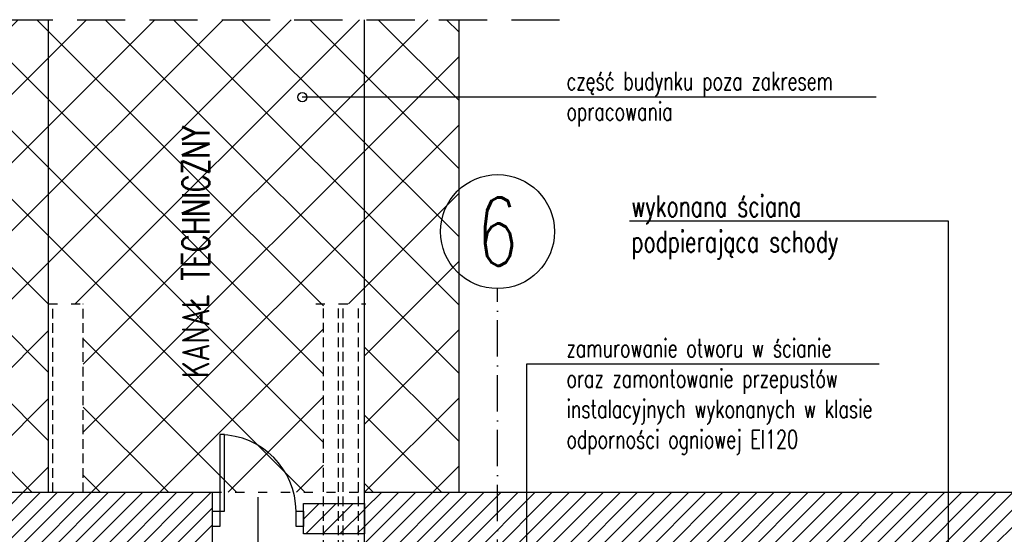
# Model space of a CAD drawing. Header units: millimetres. Extents: x 167273 to 188273, y -125105 to -88145.
# Tile 192 of 210: x 173157 to 173804, y -91174 to -90835. Entities that reach past the tile are written whole.
import ezdxf

# ---------------------------------------------------------------- set-up
doc = ezdxf.new("R2010")
doc.units = ezdxf.units.MM
for name, pattern in [('ACAD_ISO03W100', [30, 12, -18]), ('ACAD_ISO10W100', [18, 12, -3, 0, -3]), ('HIDDEN', [9.525, 6.35, -3.175])]:
    doc.linetypes.add(name, pattern=pattern)
doc.layers.add('!_zmiany', color=7, linetype='Continuous', true_color=0xfa7d00)
for name, color, linetype in [('a-op_drzwi', 40, 'Continuous'), ('a-op_leader', 9, 'Continuous'), ('a-op_text', 9, 'Continuous'), ('a-osie', 1, 'ACAD_ISO10W100'), ('a-poziomy', 9, 'Continuous'), ('b-drzwi', 6, 'Continuous'), ('b-przerywana1', 9, 'ACAD_ISO03W100'), ('b-ściany', 2, 'Continuous'), ('h-hatch', 8, 'Continuous')]:
    doc.layers.add(name, color=color, linetype=linetype)
doc.styles.add('PPAB_100', font='romans.shx', dxfattribs={"width": 0.7, "height": 12})
pattern_1 = [(45, (0, -5000), (-5.61266008, 5.61266008), [])]

msp = doc.modelspace()

# ---------------------------------------------------------------- hatches: boundary and pattern name
at = {"layer": 'h-hatch'}
h = msp.add_hatch(dxfattribs=at)
h.set_pattern_fill('NET', color=256, scale=10, angle=45, style=0)
h.set_pattern_definition([(45, (0, -5000), (-22.4506403, 22.4506403), []), (135, (0, -5000), (-22.4506403, -22.4506403), [])])
h.paths.add_polyline_path([(173383.44, -90834.89), (173175.44, -90834.89), (173175.44, -91021.89), (173198.44, -91021.89), (173198.44, -91145.89), (173283.44, -91145.89), (173356.38, -91145.89), (173356.38, -91021.89), (173383.44, -91021.89)])
h.paths.add_polyline_path([(173445.44, -90834.89), (173383.44, -90834.89), (173383.44, -91145.89), (173445.44, -91145.89)])
h.paths.add_polyline_path([(173175.44, -90834.89), (173115.44, -90834.89), (173115.44, -91145.89), (173175.44, -91145.89)])
h = msp.add_hatch(dxfattribs=at)
h.set_pattern_fill('ANSI31', color=256, scale=2.5, style=0)
h.set_pattern_definition(pattern_1)
h.paths.add_polyline_path([(173283.44, -91168.39), (173283.38, -91168.39), (173283.38, -91158.39), (173283.44, -91158.39), (173283.44, -91145.89), (173175.44, -91145.89), (173115.44, -91145.89), (173087.94, -91145.89), (173087.94, -91190.89), (173188.44, -91190.89), (173188.44, -91210.89), (173203.44, -91210.89), (173203.44, -91190.89), (173283.44, -91190.89)])
h.paths.add_polyline_path([(173087.94, -91145.89), (172706.94, -91145.89), (172706.94, -91190.89), (173087.94, -91190.89)])
h.paths.add_polyline_path([(172706.94, -91145.89), (172492.44, -91145.89), (172492.44, -91190.89), (172706.94, -91190.89)])
h = msp.add_hatch(dxfattribs=at)
h.set_pattern_fill('ANSI31', color=256, scale=2.5, style=0)
h.set_pattern_definition(pattern_1)
h.paths.add_polyline_path([(175326.44, -91145.89), (174965.78, -91145.89), (174998.93, -91198.27), (175009.44, -91198.36), (175326.44, -91199.77)])
h.paths.add_polyline_path([(173489.9, -91145.89), (173445.44, -91145.89), (173383.44, -91145.89), (173383.44, -91191.13), (173489.9, -91191.6)])
h.paths.add_polyline_path([(174965.78, -91145.89), (173489.9, -91145.89), (173489.9, -91191.6), (174994.44, -91198.23), (174998.93, -91198.27)])
h = msp.add_hatch(dxfattribs=at)
h.set_pattern_fill('ANSI31', color=256, scale=2.5, style=0)
h.set_pattern_definition(pattern_1)
h.paths.add_polyline_path([(173343.38, -91153.39), (173343.38, -91173.39), (173356.38, -91173.39), (173356.38, -91153.39)])
h.paths.add_polyline_path([(173366.38, -91153.39), (173356.38, -91153.39), (173356.38, -91173.39), (173366.38, -91173.39)])
h.paths.add_polyline_path([(173369.38, -91153.39), (173366.38, -91153.39), (173366.38, -91173.39), (173369.38, -91173.39)])
h.paths.add_polyline_path([(173379.38, -91153.39), (173369.38, -91153.39), (173369.38, -91173.39), (173379.38, -91173.39)])
h.paths.add_polyline_path([(173383.38, -91153.39), (173379.38, -91153.39), (173379.38, -91173.39), (173383.38, -91173.39)])

# ---------------------------------------------------------------- linework, layer by layer
at = {"layer": '!_zmiany'}
msp.add_lwpolyline([(173557.67, -90967.19), (173767.38, -90967.19), (173767.38, -91248.64)], dxfattribs=at)
at = {"layer": 'a-op_drzwi'}
msp.add_line((173313.38, -91207.56), (173313.38, -91149.23), dxfattribs=at)
at = {"layer": 'a-op_leader'}
for p, q in [((173115.44, -91145.89), (173175.44, -91145.89)), ((173383.44, -91145.89), (173445.44, -91145.89))]:
    msp.add_line(p, q, dxfattribs=at)
for points in [[(173719.96, -90885.91), (173342.49, -90885.91)], [(173722.07, -91061.69), (173489.9, -91061.69), (173489.9, -91203.7)]]:
    msp.add_lwpolyline(points, dxfattribs=at)
msp.add_circle((173342.49, -90885.91), 3, dxfattribs=at)
at = {"layer": 'a-osie', "ltscale": 2}
msp.add_line((173470.94, -92211.89), (173470.94, -91011.89), dxfattribs=at)
at = {"layer": 'a-osie', "linetype": 'Continuous'}
msp.add_circle((173470.94, -90974.39), 37.5, dxfattribs=at)
at = {"layer": 'b-drzwi'}
for points in [[(173288.38, -91158.39), (173291.38, -91158.39), (173291.38, -91107.89), (173288.38, -91107.89)], [(173288.38, -91168.39), (173283.38, -91168.39), (173283.38, -91158.39), (173288.38, -91158.39)], [(173343.38, -91168.39), (173338.38, -91168.39), (173338.38, -91158.39), (173343.38, -91158.39)]]:
    msp.add_lwpolyline(points, close=True, dxfattribs=at)
msp.add_arc((173287.77, -91158.65), 50.62, 0.2378, 89.32444, dxfattribs=at)
at = {"layer": 'b-przerywana1', "ltscale": 0.5}
for p, q in [((173175.44, -91021.89), (173203.44, -91021.89)), ((173351.38, -91021.89), (173384.38, -91021.89)), ((173283.44, -91145.89), (173383.44, -91145.89))]:
    msp.add_line(p, q, dxfattribs=at)
at = {"layer": 'b-przerywana1', "linetype": 'HIDDEN', "ltscale": 5}
msp.add_lwpolyline([(173051.44, -90834.89), (173512.44, -90834.89)], dxfattribs=at)
at = {"layer": 'b-ściany'}
for p, q in [((173175.44, -90834.89), (173175.44, -91145.89)), ((173383.44, -91191.13), (173383.44, -90834.89)), ((173445.44, -90834.89), (173445.44, -91145.89)), ((173175.44, -91145.89), (173283.44, -91145.89)), ((173283.44, -91190.89), (173283.44, -91145.89)), ((173445.44, -91145.89), (176938.64, -91145.89))]:
    msp.add_line(p, q, dxfattribs=at)
msp.add_lwpolyline([(173383.38, -91173.39), (173343.38, -91173.39), (173343.38, -91153.39), (173383.38, -91153.39)], close=True, dxfattribs=at)
at = {"layer": 'h-hatch', "linetype": 'HIDDEN'}
for p, q in [((173178.44, -91145.89), (173178.44, -91021.89)), ((173198.44, -91145.89), (173198.44, -91021.89)), ((173356.38, -91421.89), (173356.38, -91021.89)), ((173366.38, -91421.89), (173366.38, -91021.89)), ((173369.38, -91421.89), (173369.38, -91021.89)), ((173379.38, -91421.89), (173379.38, -91021.89))]:
    msp.add_line(p, q, dxfattribs=at)

# ---------------------------------------------------------------- texts
at = {"layer": '!_zmiany', "insert": (173558.97, -90950.57), "char_height": 14, "width": 190.235, "attachment_point": 1, "style": 'PPAB_100'}
msp.add_mtext('{\\Fromans.shx|c238;wykonana ściana podpierająca schody}', dxfattribs=at)
at = {"layer": 'a-op_text', "ltscale": 0.5, "insert": (173272.45, -90987.66), "char_height": 18, "width": 463.3171, "attachment_point": 5, "rotation": 90, "style": 'PPAB_100'}
msp.add_mtext('{\\Fromans.shx|c238;KANAŁ TECHNICZNY}', dxfattribs=at)
at = {"layer": 'a-op_text', "ltscale": 0.5, "insert": (173516.31, -91045.07), "char_height": 12, "width": 268.3489, "attachment_point": 1, "style": 'PPAB_100'}
msp.add_mtext('{\\Fromans.shx|c238;zamurowanie otworu w ścianie\\Poraz zamontowanie przepustów instalacyjnych wykonanych w klasie odporności ogniowej EI120}', dxfattribs=at)
at = {"layer": 'a-osie', "linetype": 'ACAD_ISO10W100', "insert": (173470.94, -90974.39), "char_height": 45, "width": 4405.7835, "attachment_point": 5, "style": 'PPAB_100'}
msp.add_mtext('6', dxfattribs=at)
at = {"layer": 'a-poziomy', "ltscale": 0.5, "insert": (173516.31, -90887.23), "char_height": 12, "width": 228.8773, "attachment_point": 4, "style": 'PPAB_100'}
msp.add_mtext('{\\Fromans.shx|c238;część budynku poza zakresem opracowania}', dxfattribs=at)

doc.saveas('drawing.dxf')
